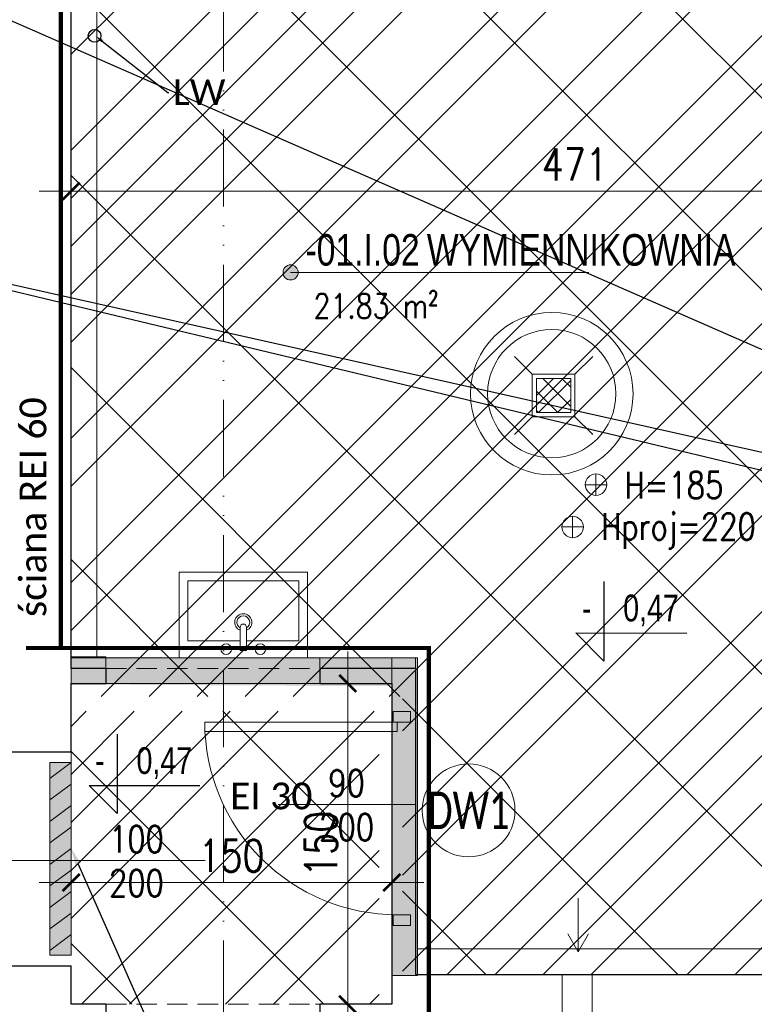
# Model space of a CAD drawing. Header units: millimetres. Extents: x 284606 to 569416, y -192995 to -95103.
# Tile 125 of 178: x 298149 to 298492, y -101623 to -101163. Entities that reach past the tile are written whole.
import ezdxf
from ezdxf import colors
from ezdxf.entities.mleader import LeaderData, LeaderLine
from ezdxf.enums import TextEntityAlignment as Align
from ezdxf.lldxf.tags import DXFTag
from ezdxf.math import Vec2, Vec3

# ---------------------------------------------------------------- set-up
doc = ezdxf.new("R2010")
doc.units = ezdxf.units.MM
for name, pattern in [('ACAD_ISO10W100', [18, 12, -3, 0, -3]), ('ACAD_ISO12W100', [21, 12, -3, 0, -3, 0, -3]), ('HIDDEN', [9.525, 6.35, -3.175])]:
    doc.linetypes.add(name, pattern=pattern)
doc.layers.get('0').update_dxf_attribs({"lineweight": 0})
for name, color, linetype, lineweight in [('!STR_Konstrukcja 0.30', 64, 'Continuous', 30), ('!STR_Ocieplenie 0.05', 1, 'Continuous', 5), ('!STR_Opisy 0.09', 8, 'Continuous', 9), ('!STR_Przerywana 0.09', 8, 'HIDDEN', 9), ('!STR_Stolarka drzwiowa', 30, 'Continuous', 15), ('!STR_Wymiarowanie', 254, 'Continuous', 9), ('EKO Izolacja 0.09', 1, 'Continuous', 9), ('EKO Opisy 0.09', 8, 'Continuous', 9)]:
    doc.layers.add(name, color=color, linetype=linetype, lineweight=lineweight)
doc.layers.add('!STR_Obrysy pomieszczeń', color=215, linetype='Continuous', lineweight=9, plot=False)
for name, color, linetype, lineweight, true_color in [('!STR_opaski okien', 7, 'Continuous', 5, 0xf7e5df), ('!STR_Wentylacja', 7, 'Continuous', 15, 0x3399ff), ('EKO Wyposażenie', 7, 'Continuous', 5, 0x919191), ('IS_Powrót', 5, 'SOLID', 30, 0x0000ff)]:
    doc.layers.add(name, color=color, linetype=linetype, lineweight=lineweight, true_color=true_color)
doc.layers.add('AB1 - OPISY', color=7, linetype='Continuous')
doc.styles.add('1_50', font='txt', dxfattribs={"width": 0.8})
doc.styles.add('AB_Arial', font='NirmalaS.ttf')
doc.styles.add('EKO 1-10', font='romans.shx', dxfattribs={"width": 0.8, "height": 15})
doc.styles.add('EKO 1-5', font='romans.shx', dxfattribs={"width": 0.8, "height": 10})
doc.styles.add('EKO CM 1-50', font='calibri.ttf', dxfattribs={"width": 0.8, "height": 12.5})
doc.styles.add('j-romans', font='romans.shx', dxfattribs={"width": 0.7})
doc.styles.get("Standard").update_dxf_attribs({"font": 'calibri.ttf'})
tags = doc.linetypes.add('SOLID', pattern=[10, 10, 0]).pattern_tags.tags
tags[6:7] = [DXFTag(74, 4), DXFTag(75, 0), DXFTag(340, '0'), DXFTag(46, 0.0), DXFTag(50, 0.0), DXFTag(44, 0.0), DXFTag(45, 0.0)]
tags[4:5] = [DXFTag(74, 4), DXFTag(75, 0), DXFTag(340, '0'), DXFTag(46, 0.0), DXFTag(50, 0.0), DXFTag(44, 0.0), DXFTag(45, 0.0)]
doc.dimstyles.new('EKO wymiar 1-10', dxfattribs={"dimtxt": 15, "dimasz": 8, "dimexe": 15, "dimexo": 15, "dimgap": 5, "dimtad": 1, "dimdec": 0, "dimtxsty": 'EKO 1-10', "dimblk": 'ARCHTICK', "dimcen": 10, "dimdle": 15, "dimclrd": 256, "dimclre": 256, "dimclrt": 256, "dimazin": 2, "dimtfac": 1, "dimtdec": 0, "dimtmove": 2, "dimatfit": 3, "dimldrblk": 'ARCHTICK', "dimfxl": 15, "dimfxlon": 1, "dimlwd": -1, "dimlwe": -1, "dimarcsym": 0})

# ---------------------------------------------------------------- blocks, each defined once
blk = doc.blocks.new('*U120')
at = {"layer": '!STR_Opisy 0.09', "linetype": 'Continuous'}
blk.add_line((0, 32.11), (0, -89.22), dxfattribs=at)
at = {"layer": '!STR_Opisy 0.09', "linetype": 'Continuous', "style": 'EKO 1-5', "width": 0.8}
blk.add_attdef('SZER', text='', height=12.5, rotation=270, dxfattribs=at).set_placement((0, 0), align=Align.BOTTOM_CENTER)
at = {"layer": '!STR_Opisy 0.09', "ltscale": 0.7, "style": 'EKO 1-5', "width": 0.8}
blk.add_attdef('WYS', text='', height=12.5, rotation=270, dxfattribs=at).set_placement((-10.53, 0), align=Align.MIDDLE_CENTER)
at = {"layer": '!STR_Opisy 0.09', "linetype": 'Continuous', "style": 'EKO 1-5', "width": 0.8}
blk.add_attdef('HP=', (50.53, -134.58), '', height=12.5, rotation=180, dxfattribs=at)
blk = doc.blocks.new('_ArchTick')
at = {"color": 0, "linetype": 'ByBlock', "const_width": 0.15}
blk.add_lwpolyline([(-0.5, -0.5), (0.5, 0.5)], dxfattribs=at)
blk = doc.blocks.new('*D773')
at = {"layer": '!STR_Wymiarowanie', "ltscale": 1.5, "transparency": 16777216}
for p, q in [((298172.89, -101228.15), (298172.89, -101258.15)), ((298643.89, -101228.15), (298643.89, -101258.15)), ((298157.89, -101243.15), (298658.89, -101243.15))]:
    blk.add_line(p, q, dxfattribs=at)
at = {"layer": 'Defpoints', "color": 0, "ltscale": 1.5, "transparency": 16777216}
for p in [(298172.89, -101062.36), (298643.89, -101062.36), (298643.89, -101243.15)]:
    blk.add_point(p, dxfattribs=at)
at = {"layer": '!STR_Wymiarowanie', "ltscale": 1.5, "transparency": 16777216, "xscale": 8, "yscale": 8, "zscale": 8, "rotation": 180}
blk.add_blockref('_ArchTick', (298172.89, -101243.15), dxfattribs=at)
at = {"layer": '!STR_Wymiarowanie', "ltscale": 1.5, "transparency": 16777216, "xscale": 8, "yscale": 8, "zscale": 8}
blk.add_blockref('_ArchTick', (298643.89, -101243.15), dxfattribs=at)
at = {"layer": '!STR_Wymiarowanie', "ltscale": 1.5, "transparency": 16777216, "insert": (298408.39, -101230.65), "char_height": 15, "attachment_point": 5, "style": 'EKO 1-10'}
blk.add_mtext('471', dxfattribs=at)
blk = doc.blocks.new('*D784')
at = {"layer": '!STR_Wymiarowanie', "ltscale": 1.5, "transparency": 16777216}
for p, q in [((298172.89, -101551.4), (298172.89, -101581.4)), ((298322.89, -101551.4), (298322.89, -101581.4)), ((298157.89, -101566.4), (298337.89, -101566.4))]:
    blk.add_line(p, q, dxfattribs=at)
at = {"layer": 'Defpoints', "color": 0, "ltscale": 1.5, "transparency": 16777216}
for p in [(298172.89, -101473.36), (298322.89, -101473.36), (298322.89, -101566.4)]:
    blk.add_point(p, dxfattribs=at)
at = {"layer": '!STR_Wymiarowanie', "ltscale": 1.5, "transparency": 16777216, "xscale": 8, "yscale": 8, "zscale": 8, "rotation": 180}
blk.add_blockref('_ArchTick', (298172.89, -101566.4), dxfattribs=at)
at = {"layer": '!STR_Wymiarowanie', "ltscale": 1.5, "transparency": 16777216, "xscale": 8, "yscale": 8, "zscale": 8}
blk.add_blockref('_ArchTick', (298322.89, -101566.4), dxfattribs=at)
at = {"layer": '!STR_Wymiarowanie', "ltscale": 1.5, "transparency": 16777216, "insert": (298247.89, -101553.9), "char_height": 15, "attachment_point": 5, "style": 'EKO 1-10'}
blk.add_mtext('150', dxfattribs=at)
blk = doc.blocks.new('*U1006')
at = {"layer": '!STR_Opisy 0.09', "linetype": 'Continuous'}
blk.add_line((38.49, 8.49), (38.49, -55.74), dxfattribs=at)
at = {"layer": '!STR_Stolarka drzwiowa'}
for points in [[(-5, 6.2), (0, 6.2), (0, -1.8), (-5, -1.8)], [(90, 6.2), (95, 6.2), (95, -1.8), (90, -1.8)], [(0, 0), (0, -90), (4.38, -90), (4.38, 0)]]:
    blk.add_lwpolyline(points, close=True, dxfattribs=at)
blk.add_arc((0, 0), 90, 270, 0, dxfattribs=at)
at = {"layer": '!STR_Opisy 0.09', "linetype": 'Continuous', "style": 'EKO 1-10', "width": 0.8}
blk.add_attdef('SZER', text='', height=12.5, rotation=90, dxfattribs=at).set_placement((38.49, -23.63), align=Align.BOTTOM_CENTER)
at = {"layer": '!STR_Opisy 0.09', "ltscale": 0.7, "style": 'EKO 1-10', "width": 0.8}
blk.add_attdef('WYS', text='', height=12.5, rotation=90, dxfattribs=at).set_placement((49.01, -23.63), align=Align.MIDDLE_CENTER)
blk = doc.blocks.new('*U506')
at = {"ltscale": 0.3}
blk.add_hatch(color=256, dxfattribs=at).paths.add_polyline_path([(-0.91, 50, 1), (6.82, 50, 1)])
at = {"ltscale": 1.5}
blk.add_line((17.59, 50), (154.57, 50), dxfattribs=at)
at = {"ltscale": 0.3}
blk.add_lwpolyline([(17.59, 50), (2.95, 50)], dxfattribs=at)
blk.add_circle((2.95, 50), 3.86, dxfattribs=at)
at = {"ltscale": 1.5, "width": 0.8}
for tag, p, height, style in [('NR_POM.', (10.51, 53.45), 16, 'AB_Arial'), ('NAZWA_POMIESZCZENIA', (66.91, 53.45), 16, 'AB_Arial'), ('POSADZKA', (9.08, 4), 12.5, 'EKO 1-5')]:
    blk.add_attdef(tag, p, '', height=height, rotation=0, dxfattribs=dict(at, style=style))
at = {"ltscale": 1.5, "style": 'EKO 1-5', "width": 0.8}
blk.add_attdef('POWIERZCHNIA', text='', height=12.5, rotation=0, dxfattribs=at).set_placement((78.06, 22.91), align=Align.BOTTOM_RIGHT)
blk = doc.blocks.new('KÓLKO')
at = {"layer": '!STR_Opisy 0.09'}
blk.add_circle((0, -15.51), 15.51, dxfattribs=at)
at = {"layer": '!STR_Opisy 0.09', "style": 'EKO 1-10', "width": 0.8}
blk.add_attdef('NR', text='', height=15, dxfattribs=at).set_placement((0, -15.51), align=Align.MIDDLE_CENTER)
blk = doc.blocks.new('wysokosc2')
at = {"ltscale": 2}
for points in [[(0, 5.1), (0, -5.1)], [(-5.06, 0.04), (5.03, 0.04)]]:
    blk.add_lwpolyline(points, dxfattribs=at)
blk.add_circle((0, 0), 5.03, dxfattribs=at)
at = {"ltscale": 2, "style": 'EKO 1-5', "width": 0.8}
blk.add_attdef('WYS', (13.29, -6.01), '', height=12.5, dxfattribs=at)
blk = doc.blocks.new('*D874')
at = {"layer": '!STR_Wymiarowanie', "ltscale": 1.5, "transparency": 16777216}
for p, q in [((298302.22, -101638.36), (298302.22, -101458.36)), ((298307.89, -101473.36), (298287.22, -101473.36)), ((298307.89, -101623.36), (298287.22, -101623.36))]:
    blk.add_line(p, q, dxfattribs=at)
at = {"layer": 'Defpoints', "color": 0, "ltscale": 1.5, "transparency": 16777216}
for p in [(298302.22, -101473.36), (298322.89, -101473.36), (298322.89, -101623.36)]:
    blk.add_point(p, dxfattribs=at)
at = {"layer": '!STR_Wymiarowanie', "ltscale": 1.5, "transparency": 16777216, "xscale": 8, "yscale": 8, "zscale": 8}
for p, rotation in [((298302.22, -101473.36), 90), ((298302.22, -101623.36), 270)]:
    blk.add_blockref('_ArchTick', p, dxfattribs=dict(at, rotation=rotation))
at = {"layer": '!STR_Wymiarowanie', "ltscale": 1.5, "transparency": 16777216, "insert": (298289.72, -101548.36), "char_height": 15, "attachment_point": 5, "rotation": 90, "style": 'EKO 1-10'}
blk.add_mtext('150', dxfattribs=at)
blk = doc.blocks.new('studnia w wymiennikowni')
at = {"layer": '!STR_Wymiarowanie', "ltscale": 1.5, "true_color": 0xa3d425}
h = blk.add_hatch(dxfattribs=at)
h.set_pattern_fill('ANSI37', color=62, scale=2, angle=-1e-14)
h.paths.add_polyline_path([(5.22, 27.49), (-10.78, 27.49), (-10.78, 11.49), (5.22, 11.49)])
at = {"layer": '!STR_Wymiarowanie', "color": 62, "ltscale": 1.5, "true_color": 0xa3d425}
for points in [[(-12.78, 29.49), (-21.07, 37.78)], [(7.22, 29.49), (15.51, 37.78)], [(-12.78, 29.49), (-12.78, 9.49), (7.22, 9.49), (7.22, 29.49), (-12.78, 29.49)], [(-12.78, 9.49), (-21.07, 1.21)], [(7.22, 9.49), (15.51, 1.21)]]:
    blk.add_lwpolyline(points, dxfattribs=at)
blk.add_lwpolyline([(-10.78, 27.49), (-10.78, 11.49), (5.22, 11.49), (5.22, 27.49)], close=True, dxfattribs=at)
for radius in [38, 30]:
    blk.add_circle((-3.61, 20.34), radius, dxfattribs=at)
blk = doc.blocks.new('zlew')
at = {"layer": 'EKO Wyposażenie', "transparency": 33554630}
for p, q in [((-300, 0), (-300, -400)), ((300, 0), (-300, 0)), ((300, 0), (300, -400)), ((15, -34.6), (-15, -34.6)), ((-15, -34.6), (-15, -143)), ((15, -34.6), (15, -143)), ((-15, -80), (-260, -80)), ((-260, -80), (-260, -360)), ((260, -80), (15, -80)), ((260, -80), (260, -360)), ((260, -360), (-260, -360)), ((300, -400), (-300, -400))]:
    blk.add_line(p, q, dxfattribs=at)
for centre in [(-80, -40.5), (80, -40.5)]:
    blk.add_circle(centre, 25, dxfattribs=at)
for centre, radius, start, end in [((0, -166.1), 40, 112.005, 67.9563), ((0, -166.1), 30, 119.9724, 59.9724), ((0, -143), 15, 180, 0)]:
    blk.add_arc(centre, radius, start, end, dxfattribs=at)

msp = doc.modelspace()

# ---------------------------------------------------------------- hatches: boundary and pattern name
at = {"layer": '!STR_Ocieplenie 0.05', "lineweight": 5, "ltscale": 0.3, "true_color": 0xa3d425}
h = msp.add_hatch(dxfattribs=at)
h.set_pattern_fill('ANSI37', color=62, scale=20)
h.paths.add_polyline_path([(298029.89, -101663.36), (297636.89, -101663.36), (297636.89, -102160.36), (297747.56, -102160.36), (297747.56, -102155.36), (297862.56, -102155.36), (297862.56, -102160.36), (298029.89, -102160.36)])
h.paths.add_polyline_path([(298453.89, -101662.36), (298065.89, -101662.36), (298065.89, -102166.36), (298124.04, -102166.36), (298124.04, -102161.36), (298239.04, -102161.36), (298239.04, -102166.36), (298281.62, -102166.36), (298281.62, -102161.36), (298396.62, -102161.36), (298396.62, -102166.36), (298453.89, -102166.36)])
h.paths.add_polyline_path([(298943.89, -101658.36), (298493.89, -101658.36), (298493.89, -102179.36), (298634.16, -102179.36), (298634.16, -102174.36), (298749.16, -102174.36), (298749.16, -102179.36), (298792.75, -102179.36), (298792.75, -102174.36), (298907.75, -102174.36), (298907.75, -102179.36), (298943.89, -102179.36)])
h.paths.add_polyline_path([(299439.09, -101658.36), (299258.23, -101658.36), (298991.23, -101658.36), (298991.23, -102160.36), (299213.91, -102160.36), (299213.91, -102155.36), (299328.91, -102155.36), (299328.91, -102160.36), (299439.09, -102160.36), (299439.09, -101966.86), (299434.23, -101966.86), (299434.23, -101851.86), (299439.09, -101851.86)])
h.paths.add_polyline_path([(299434.23, -101225.05), (299439.23, -101225.05), (299439.23, -101108.36), (299301.1, -101108.36), (299301.1, -101113.36), (299186.1, -101113.36), (299186.1, -101108.36), (298969.23, -101108.36), (298969.23, -101469.36), (299289.23, -101469.36), (299289.23, -101617.36), (299439.23, -101617.36), (299439.23, -101469.36), (299439.23, -101340.05), (299434.23, -101340.05)])
h.paths.add_polyline_path([(299258.23, -101499.36), (298970.23, -101499.36), (298970.23, -101506.36), (298970.23, -101606.36), (298970.23, -101617.36), (299258.23, -101617.36)], flags=17)
h.paths.add_polyline_path([(298643.89, -101095.36), (298586.11, -101095.36), (298586.11, -101100.36), (298471.11, -101100.36), (298471.11, -101095.36), (298420.11, -101095.36), (298420.11, -101100.36), (298305.11, -101100.36), (298305.11, -101095.36), (298172.89, -101095.36), (298172.89, -101479.36), (298327.89, -101479.36), (298327.89, -101609.36), (298643.89, -101609.36)])
h.paths.add_polyline_path([(298316.89, -101486.36), (298172.89, -101486.36), (298172.89, -101505.36), (298172.89, -101608.04), (298172.89, -101623.36), (298316.89, -101623.36)])
h.paths.add_polyline_path([(298131.89, -101505.36), (298131.89, -101486.36), (298101.89, -101486.36), (298003.89, -101486.36), (297636.89, -101486.36), (297636.89, -101507.79), (297641.89, -101507.79), (297641.89, -101623.36), (298131.89, -101623.36), (298131.89, -101605.36)])
at = {"layer": '!STR_opaski okien', "ltscale": 1.5, "true_color": 0x000000}
h = msp.add_hatch(color=18, dxfattribs=at)
h.dxf.hatch_style = 1
h.paths.add_polyline_path([(298172.89, -101520.41), (298172.89, -101510.36), (298162.89, -101517.75), (298162.89, -101527.81)])
h.paths.add_polyline_path([(298172.89, -101540.51), (298172.89, -101530.46), (298162.89, -101537.86), (298162.89, -101547.91)])
h.paths.add_polyline_path([(298172.89, -101560.62), (298172.89, -101550.56), (298162.89, -101557.96), (298162.89, -101568.01)])
h.paths.add_polyline_path([(298172.89, -101580.72), (298172.89, -101570.67), (298162.89, -101578.07), (298162.89, -101588.12)])
h.paths.add_polyline_path([(298162.89, -101600.36), (298172.89, -101600.36), (298172.89, -101590.77), (298162.89, -101598.17)])
at = {"layer": '!STR_opaski okien', "ltscale": 1.5, "true_color": 0xf5f500}
h = msp.add_hatch(color=2, dxfattribs=at)
h.dxf.hatch_style = 1
h.paths.add_polyline_path([(298172.89, -101510.36), (298162.89, -101510.36), (298162.89, -101517.75)])
h.paths.add_polyline_path([(298172.89, -101530.46), (298172.89, -101520.41), (298162.89, -101527.81), (298162.89, -101537.86)])
h.paths.add_polyline_path([(298172.89, -101550.56), (298172.89, -101540.51), (298162.89, -101547.91), (298162.89, -101557.96)])
h.paths.add_polyline_path([(298172.89, -101570.67), (298172.89, -101560.62), (298162.89, -101568.01), (298162.89, -101578.07)])
h.paths.add_polyline_path([(298172.89, -101590.77), (298172.89, -101580.72), (298162.89, -101588.12), (298162.89, -101598.17)])
at = {"layer": '!STR_Wymiarowanie', "ltscale": 1.5, "true_color": 0x387fc2}
h = msp.add_hatch(dxfattribs=at)
h.set_pattern_fill('ANSI32', color=145, scale=5)
h.paths.add_polyline_path([(298029.89, -101663.36), (297636.89, -101663.36), (297636.89, -102160.36), (297747.56, -102160.36), (297747.56, -102155.36), (297862.56, -102155.36), (297862.56, -102160.36), (298029.89, -102160.36)])
h.paths.add_polyline_path([(298453.89, -101662.36), (298065.89, -101662.36), (298065.89, -102166.36), (298124.04, -102166.36), (298124.04, -102161.36), (298239.04, -102161.36), (298239.04, -102166.36), (298281.62, -102166.36), (298281.62, -102161.36), (298396.62, -102161.36), (298396.62, -102166.36), (298453.89, -102166.36)])
h.paths.add_polyline_path([(298943.89, -101658.36), (298493.89, -101658.36), (298493.89, -102179.36), (298634.16, -102179.36), (298634.16, -102174.36), (298749.16, -102174.36), (298749.16, -102179.36), (298792.75, -102179.36), (298792.75, -102174.36), (298907.75, -102174.36), (298907.75, -102179.36), (298943.89, -102179.36)])
h.paths.add_polyline_path([(299439.09, -101658.36), (299258.23, -101658.36), (298991.23, -101658.36), (298991.23, -102160.36), (299213.91, -102160.36), (299213.91, -102155.36), (299328.91, -102155.36), (299328.91, -102160.36), (299439.09, -102160.36), (299439.09, -101966.86), (299434.23, -101966.86), (299434.23, -101851.86), (299439.09, -101851.86)])
h.paths.add_polyline_path([(299434.23, -101225.05), (299439.23, -101225.05), (299439.23, -101108.36), (299301.1, -101108.36), (299301.1, -101113.36), (299186.1, -101113.36), (299186.1, -101108.36), (298969.23, -101108.36), (298969.23, -101469.36), (299289.23, -101469.36), (299289.23, -101617.36), (299439.23, -101617.36), (299439.23, -101469.36), (299439.23, -101340.05), (299434.23, -101340.05)])
h.paths.add_polyline_path([(299258.23, -101499.36), (298970.23, -101499.36), (298970.23, -101506.36), (298970.23, -101606.36), (298970.23, -101617.36), (299258.23, -101617.36)], flags=17)
h.paths.add_polyline_path([(298928.23, -101506.36), (298928.23, -101448.36), (298787.23, -101448.36), (298787.23, -101422.86), (298736.9, -101422.86, -1), (298732.56, -101422.86), (298682.23, -101422.86), (298682.23, -101617.36), (298928.23, -101617.36), (298928.23, -101606.36)])
h.paths.add_polyline_path([(298643.89, -101095.36), (298586.11, -101095.36), (298586.11, -101100.36), (298471.11, -101100.36), (298471.11, -101095.36), (298420.11, -101095.36), (298420.11, -101100.36), (298305.11, -101100.36), (298305.11, -101095.36), (298172.89, -101095.36), (298172.89, -101479.36), (298327.89, -101479.36), (298327.89, -101609.36), (298643.89, -101609.36)])
h.paths.add_polyline_path([(298316.89, -101486.36), (298172.89, -101486.36), (298172.89, -101505.36), (298172.89, -101608.04), (298172.89, -101623.36), (298316.89, -101623.36)])
h.paths.add_polyline_path([(298131.89, -101505.36), (298131.89, -101486.36), (298101.89, -101486.36), (298003.89, -101486.36), (297636.89, -101486.36), (297636.89, -101507.79), (297641.89, -101507.79), (297641.89, -101623.36), (298131.89, -101623.36), (298131.89, -101605.36)])
h.paths.add_polyline_path([(298131.89, -101206.36), (297965.45, -101206.36), (297965.45, -101252.19, -0.414214), (297967.62, -101254.36, -0.414214), (297965.45, -101256.52), (297965.45, -101302.36), (297978.89, -101302.36), (297978.89, -101446.36), (298003.89, -101446.36), (298101.89, -101446.36), (298131.89, -101446.36)])
at = {"layer": '!STR_Wymiarowanie', "ltscale": 1.5, "true_color": 0xb740bf}
h = msp.add_hatch(color=203, dxfattribs=at)
h.dxf.hatch_style = 1
h.paths.add_polyline_path([(298289.17, -101474.36), (298172.89, -101473.86), (298172.89, -101460.86), (298289.17, -101461.36)])
h.paths.add_polyline_path([(298322.89, -101474.36), (298289.17, -101474.36), (298289.17, -101461.36), (298322.89, -101461.36)])
h.paths.add_polyline_path([(298334.89, -101461.36), (298322.89, -101461.36), (298322.89, -101609.92), (298334.89, -101609.92)])

# ---------------------------------------------------------------- linework, layer by layer
at = {"layer": '!STR_Konstrukcja 0.30', "ltscale": 1.5}
for p, q in [((298189.17, -101466.36), (298189.17, -101473.36)), ((298289.17, -101466.36), (298289.17, -101473.36)), ((298131.89, -101505.36), (298172.89, -101505.36)), ((298131.89, -101605.36), (298172.89, -101605.36)), ((298189.17, -101623.36), (298189.17, -101662.36)), ((298289.17, -101623.36), (298289.17, -101662.36))]:
    msp.add_line(p, q, dxfattribs=at)
for points in [[(298189.17, -101466.36), (298172.89, -101466.36), (298172.89, -101095.36), (298310.11, -101095.36)], [(298333.89, -101466.36), (298289.17, -101466.36)], [(298333.89, -101466.36), (298333.89, -101609.36), (298643.89, -101609.36), (298643.89, -101479.36)], [(298172.89, -101505.36), (298172.89, -101473.36), (298189.17, -101473.36)], [(298289.17, -101473.36), (298322.89, -101473.36), (298322.89, -101623.36), (298289.17, -101623.36)], [(298189.17, -101623.36), (298172.89, -101623.36), (298172.89, -101605.36)]]:
    msp.add_lwpolyline(points, dxfattribs=at)
at = {"layer": '!STR_Obrysy pomieszczeń', "ltscale": 0.3}
msp.add_lwpolyline([(298172.89, -101095.36), (298643.89, -101095.36), (298643.89, -101609.36), (298333.89, -101609.36), (298333.89, -101461.36), (298172.89, -101461.36)], close=True, dxfattribs=at)
for points in [[(297773.89, -101206.36), (298131.89, -101206.36), (298131.89, -101446.36), (298101.89, -101446.36), (298101.89, -101486.36), (298131.89, -101486.36), (298131.89, -101505.36), (298172.89, -101505.36), (298172.89, -101473.36), (298322.89, -101473.36), (298322.89, -101623.36), (298289.17, -101623.36), (298289.17, -101782.36)], [(298189.17, -101662.49), (298189.17, -101623.36), (298172.89, -101623.36), (298172.89, -101605.36), (298131.89, -101605.36), (298131.89, -101623.36), (297636.89, -101623.36)]]:
    msp.add_lwpolyline(points, dxfattribs=at)
at = {"layer": '!STR_Opisy 0.09', "color": 1, "linetype": 'ACAD_ISO10W100', "true_color": 0xff0a0a, "const_width": 2}
for points in [[(298168.1, -101120.95), (298168.1, -101456.75)], [(298151.71, -101456.75), (298340.12, -101456.75), (298340.12, -101635.69)]]:
    msp.add_lwpolyline(points, dxfattribs=at)
at = {"layer": '!STR_Przerywana 0.09', "ltscale": 1.5}
for p, q in [((298189.17, -101466.36), (298291.51, -101466.36)), ((298189.17, -101473.36), (298291.51, -101473.36)), ((298172.89, -101505.36), (298172.89, -101608.04)), ((298172.89, -101600.36), (298172.89, -101510.36)), ((298189.17, -101623.36), (298291.51, -101623.36))]:
    msp.add_line(p, q, dxfattribs=at)
at = {"layer": '!STR_Wentylacja', "ltscale": 1.5}
for p, q in [((298402.57, -101629.77), (298402.57, -101609.36)), ((298416.57, -101629.77), (298416.57, -101609.36))]:
    msp.add_line(p, q, dxfattribs=at)
msp.add_lwpolyline([(298409.97, -101573.77), (298409.97, -101598.83), (298405.11, -101590.41), (298409.97, -101598.83), (298414.83, -101590.41)], dxfattribs=at)
at = {"layer": '!STR_Wymiarowanie', "ltscale": 1.5}
for p, q in [((298172.89, -101510.36), (298162.89, -101517.75)), ((298172.89, -101520.41), (298162.89, -101527.81)), ((298172.89, -101530.46), (298162.89, -101537.86)), ((298172.89, -101540.51), (298162.89, -101547.91)), ((298172.89, -101550.56), (298162.89, -101557.96)), ((298172.89, -101560.62), (298162.89, -101568.01)), ((298172.89, -101570.67), (298162.89, -101578.07)), ((298172.89, -101580.72), (298162.89, -101588.12)), ((298172.89, -101590.77), (298162.89, -101598.17))]:
    msp.add_line(p, q, dxfattribs=at)
at = {"layer": '!STR_Wymiarowanie', "color": 203, "ltscale": 1.5, "true_color": 0xb740bf}
for points in [[(298172.89, -101473.36), (298189.17, -101473.36), (298189.17, -101460.86), (298172.89, -101460.86)], [(298289.17, -101461.36), (298322.89, -101461.36), (298322.89, -101473.36), (298289.17, -101473.36)], [(298334.89, -101461.36), (298322.89, -101461.36), (298322.89, -101609.92), (298334.89, -101609.92)]]:
    msp.add_lwpolyline(points, close=True, dxfattribs=at)
at = {"layer": '!STR_Wymiarowanie', "ltscale": 1.5}
msp.add_lwpolyline([(298172.89, -101510.36), (298172.89, -101600.36), (298162.89, -101600.36), (298162.89, -101510.36)], close=True, dxfattribs=at)
at = {"layer": 'AB1 - OPISY', "color": 1}
for p, q in [((298422.05, -101425.74), (298422.04, -101462.86)), ((298408.91, -101449.73), (298460.76, -101449.75)), ((298408.91, -101449.73), (298422.04, -101462.86)), ((298194.41, -101497.08), (298194.4, -101534.19)), ((298181.28, -101521.07), (298233.13, -101521.09)), ((298181.28, -101521.07), (298194.4, -101534.19))]:
    msp.add_line(p, q, dxfattribs=at)
at = {"layer": 'EKO Izolacja 0.09', "ltscale": 1.5}
for points in [[(298172.89, -101460.86), (298172.89, -101095.36), (298643.89, -101095.36), (298643.89, -101609.36), (298334.89, -101609.36)], [(298184.89, -101460.86), (298184.89, -101107.53), (298631.89, -101107.19), (298631.89, -101597.36), (298334.89, -101597.36)]]:
    msp.add_lwpolyline(points, dxfattribs=at)
at = {"layer": 'EKO Opisy 0.09', "color": 133, "linetype": 'ACAD_ISO12W100', "ltscale": 3, "true_color": 0x4ddaea}
msp.add_lwpolyline([(298244.15, -100961.58), (298244.15, -101749.25)], dxfattribs=at)
at = {"layer": 'IS_Powrót', "linetype": 'ByBlock'}
msp.add_circle((298183.83, -101170.56), 3, dxfattribs=at)

# ---------------------------------------------------------------- block references
at = {"layer": '!STR_Konstrukcja 0.30', "ltscale": 1.5}
ref = msp.add_blockref('*U120', (298203.4, -101556.15), dxfattribs=dict(at, xscale=-1, rotation=270))
ref.add_attrib('SZER', '100', dxfattribs={"layer": '!STR_Opisy 0.09', "linetype": 'Continuous', "height": 12.5, "style": 'EKO 1-5', "width": 0.8}).set_placement((298203.4, -101556.15), align=Align.BOTTOM_CENTER)
ref.add_attrib('WYS', '200', dxfattribs={"layer": '!STR_Opisy 0.09', "ltscale": 0.7, "height": 12.5, "style": 'EKO 1-5', "width": 0.8}).set_placement((298203.4, -101566.68), align=Align.MIDDLE_CENTER)
at = {"layer": '!STR_Opisy 0.09'}
ref = msp.add_blockref('*U506', (298272.8, -101327.13), dxfattribs=dict(at, xscale=0.9199999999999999, yscale=0.9199999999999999, zscale=0.9199999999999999))
ref.add_attrib('NAZWA_POM', 'WYMIENNIKOWNIA', (298339.24, -101277.96), dxfattribs={"layer": '0', "ltscale": 1.5, "height": 14.72, "rotation": 0, "style": 'AB_Arial', "width": 0.8})
ref.add_attrib('NUMER_POM', '-01.I.02', (298282.47, -101277.96), dxfattribs={"layer": '0', "ltscale": 1.5, "height": 14.72, "rotation": 0, "style": 'AB_Arial', "width": 0.8})
ref.add_attrib('R-SURF', '21.83 m²', dxfattribs={"layer": '0', "ltscale": 1.5, "height": 11.5, "rotation": 0, "style": 'EKO 1-5', "width": 0.8}).set_placement((298344.61, -101306.06), align=Align.BOTTOM_RIGHT)
msp.add_blockref('studnia w wymiennikowni', (298401.29, -101358.2), dxfattribs=at)
ref = msp.add_blockref('wysokosc2', (298418.35, -101380.37), dxfattribs=dict(at, xscale=-1, rotation=180))
ref.add_attrib('WYS', 'H=185', (298431.64, -101386.86), dxfattribs={"layer": '0', "ltscale": 2, "height": 12.5, "style": 'EKO 1-5', "width": 0.8})
msp.add_blockref('wysokosc2', (298407.42, -101400.18), dxfattribs=at).add_auto_attribs({'WYS': 'Hproj=220'})
at = {"layer": '!STR_Stolarka drzwiowa', "ltscale": 0.3, "rotation": 270}
msp.add_blockref('*U1006', (298325.36, -101491.49), dxfattribs=at).add_auto_attribs({'WYS': '200', 'SZER': '90'})
at = {"layer": '!STR_Wentylacja', "transparency": 33554472, "xscale": 0.1, "yscale": 0.1, "zscale": 0.1, "rotation": 180}
msp.add_blockref('zlew', (298253.39, -101461.36), dxfattribs=at)
at = {"layer": 'EKO Opisy 0.09'}
ref = msp.add_blockref('KÓLKO', (298358.75, -101510.98), dxfattribs=dict(at, xscale=1.4, yscale=1.4, zscale=1.4))
ref.add_attrib('NR', 'DW1', dxfattribs={"height": 17.5, "style": 'EKO CM 1-50', "width": 0.7}).set_placement((298358.75, -101532.69), align=Align.MIDDLE_CENTER)

# ---------------------------------------------------------------- texts
at = {"layer": '!STR_Opisy 0.09', "color": 1, "true_color": 0xff0a0a, "insert": (298148.74, -101442.32), "char_height": 12.5, "width": 126.411, "attachment_point": 1, "rotation": 90}
msp.add_mtext('\\A1;ściana REI 60', dxfattribs=at)
at = {"layer": '!STR_Opisy 0.09', "char_height": 12.5, "attachment_point": 1, "style": '1_50'}
for insert in [(298411.76, -101431.81), (298184.13, -101503.15)]:
    msp.add_mtext_dynamic_manual_height_columns('-    0,47', width=94.7183, gutter_width=12.5, heights=[0], dxfattribs=dict(at, insert=insert))
at = {"layer": '!STR_Opisy 0.09', "color": 1, "true_color": 0xff0a0a, "insert": (298247.14, -101519.68), "char_height": 12.5, "width": 126.411, "attachment_point": 1}
msp.add_mtext('\\A1;EI 30', dxfattribs=at)

# ---------------------------------------------------------------- dimensions: what is measured, and where the dimension line sits
at = {"layer": '!STR_Wymiarowanie', "ltscale": 1.5}
for base, p1, p2, picture, middle in [((298643.89, -101243.15), (298172.89, -101062.36), (298643.89, -101062.36), '*D773', (298408.39, -101230.65)), ((298322.89, -101566.4), (298172.89, -101473.36), (298322.89, -101473.36), '*D784', (298247.89, -101553.9))]:
    dim = msp.add_linear_dim(base=base, p1=p1, p2=p2, dimstyle='EKO wymiar 1-10', dxfattribs=at)
    dim.commit()
    dim.dimension.update_dxf_attribs({"geometry": picture, "text_midpoint": middle})
dim = msp.add_linear_dim(base=(298302.22, -101473.36), p1=(298322.89, -101623.36), p2=(298322.89, -101473.36), angle=90, dimstyle='EKO wymiar 1-10', dxfattribs=at)
dim.commit()
dim.dimension.update_dxf_attribs({"geometry": '*D874', "text_midpoint": (298289.72, -101548.36)})

# ---------------------------------------------------------------- leaders
at = {"layer": '!STR_Opisy 0.09', "ltscale": 0.3}
ml = msp.add_multileader_mtext('Standard', dxfattribs=at)
ml.set_content('dodatkowe stopnie', color=256, style='j-romans')
ml.set_leader_properties()
ml.build(insert=Vec2(0, 0))
ml.multileader.update_dxf_attribs({"text_right_attachment_type": 6, "dogleg_length": 0.36, "arrow_head_size": 8, "scale": 2})
ctx = ml.context
ctx.base_point, ctx.scale, ctx.char_height, ctx.arrow_head_size, ctx.landing_gap_size, ctx.plane_origin = Vec3(297734.47, -101041.56), 2, 15, 8, 4, Vec3(343738, -106354.05)
ctx.right_attachment, ctx.text_align_type = 6, 2
notes = []
notes.append((ctx, [(1, (1, 1, 0), (297888.69, -101051.56), (-1, 0), 0.72, [(1, [(297943.61, -101241.65), (298720.38, -101415.41)], 0, [])])]))
ctx.mtext.insert, ctx.mtext.width, ctx.mtext.alignment, ctx.mtext.flow_direction = Vec3(297883.97, -101031.56), 616.0275, 3, 5
ml = msp.add_multileader_mtext('Standard', dxfattribs=at)
ml.set_content('zebezpieczenie nadproża \\Ptaśmą ostrzegawczą', color=256, style='j-romans')
ml.set_leader_properties()
ml.build(insert=Vec2(0, 0))
ml.multileader.update_dxf_attribs({"text_right_attachment_type": 6, "dogleg_length": 0.36, "arrow_head_size": 8, "scale": 2})
ctx = ml.context
ctx.base_point, ctx.scale, ctx.char_height, ctx.arrow_head_size, ctx.landing_gap_size, ctx.plane_origin = Vec3(297662.78, -101077.7), 2, 15, 8, 4, Vec3(344863.49, -107074.16)
ctx.right_attachment, ctx.text_align_type = 6, 2
notes.append((ctx, [(1, (1, 1, 0), (297866.5, -101087.7), (-1, 0), 0.72, [(1, [(298701.2, -101422.86), (297943.61, -101241.65)], 0, [])])]))
ctx.mtext.insert, ctx.mtext.width, ctx.mtext.alignment, ctx.mtext.flow_direction = Vec3(297861.78, -101067.7), 616.0275, 3, 5
ml = msp.add_multileader_mtext('Standard', dxfattribs=at)
ml.set_content('zebezpieczenie stopnia \\Ptaśmą ostrzegawczą', color=256, style='j-romans')
ml.set_leader_properties()
ml.build(insert=Vec2(0, 0))
ml.multileader.update_dxf_attribs({"text_right_attachment_type": 6, "dogleg_length": 0.36, "arrow_head_size": 8, "scale": 2})
ctx = ml.context
ctx.base_point, ctx.scale, ctx.char_height, ctx.arrow_head_size, ctx.landing_gap_size, ctx.plane_origin = Vec3(297765.6, -101880.52), 2, 15, 8, 4, Vec3(344863.49, -106943.06)
ctx.right_attachment, ctx.text_align_type = 6, 2
notes.append((ctx, [(1, (1, 1, 0), (297953.82, -101890.52), (-1, 0), 0.72, [(1, [(298172.89, -101550.56), (298211.62, -101637.78)], 0, [])])]))
ctx.mtext.insert, ctx.mtext.width, ctx.mtext.alignment, ctx.mtext.flow_direction = Vec3(297949.1, -101870.52), 616.0275, 3, 5
at = {"layer": '!STR_Wymiarowanie', "ltscale": 1.5}
ml = msp.add_multileader_mtext('Standard', dxfattribs=at)
ml.set_content('LW', color=256)
ml.set_leader_properties()
ml.build(insert=Vec2(0, 0))
ml.multileader.update_dxf_attribs({"text_right_attachment_type": 6, "dogleg_length": 0.36})
ctx = ml.context
ctx.base_point, ctx.char_height, ctx.plane_origin = Vec3(298218.51, -101196.96), 12, Vec3(291345.06, -103952.09)
ctx.right_attachment = 6
notes.append((ctx, [(0, (1, 1, 0), (298218.15, -101196.96), (1, 0), 0.36, [(0, [(298184.25, -101170.57)], 0, [])])]))
ctx.mtext.insert, ctx.mtext.flow_direction = Vec3(298220.51, -101190.93), 5
for ctx, leaders in notes:
    for number, flags, end, landing, length, lines in leaders:
        leader = LeaderData()
        leader.index, (leader.has_last_leader_line, leader.has_dogleg_vector, leader.attachment_direction) = number, flags
        leader.last_leader_point, leader.dogleg_vector, leader.dogleg_length = Vec3(end), Vec3(landing), length
        for number, points, colour, breaks in lines:
            line = LeaderLine()
            line.index, line.vertices, line.color, line.breaks = number, Vec3.list(points), colors.encode_raw_color(colour), breaks
            leader.lines.append(line)
        ctx.leaders.append(leader)

doc.saveas('drawing.dxf')
